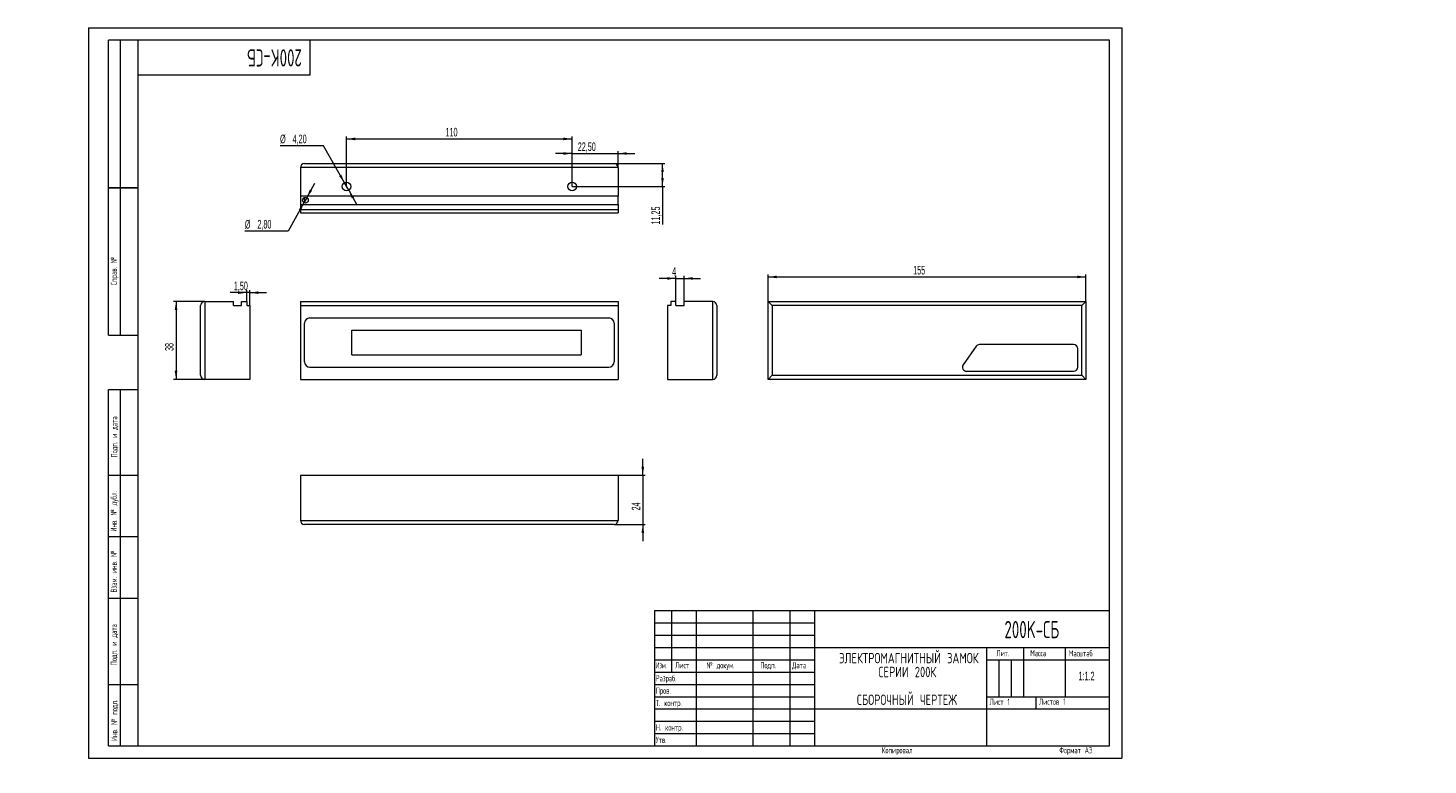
# Model space of a CAD drawing. Header units: millimetres. Extents: x -25 to 544, y -3 to 297.
import ezdxf

# ---------------------------------------------------------------- set-up
doc = ezdxf.new("R2010")
doc.units = ezdxf.units.MM
doc.layers.add('ОСЕВЫЕ', color=7, linetype='Continuous')
doc.styles.add('SLDTEXTSTYLE0', font='TXT', dxfattribs={"width": 0.605})
doc.styles.add('SLDTEXTSTYLE1', font='TXT', dxfattribs={"width": 0.605, "bigfont": 'bigfont'})
doc.styles.add('SLDTEXTSTYLE2', font='TXT', dxfattribs={"width": 0.55152, "bigfont": 'bigfont'})
doc.styles.add('SLDTEXTSTYLE3', font='TXT', dxfattribs={"width": 0.7, "bigfont": 'bigfont'})
doc.dimstyles.new('SLDDIMSTYLE0', dxfattribs={"dimtxt": 3.5, "dimasz": 3.5, "dimexe": 0, "dimexo": 0.0625, "dimgap": 0.875, "dimtad": 2, "dimlfac": 1.2, "dimrnd": 1e-09, "dimzin": 12, "dimdsep": 46, "dimtxsty": 'SLDTEXTSTYLE0', "dimsah": 1, "dimcen": 0.09, "dimadec": 0, "dimazin": 3, "dimtfac": 1, "dimtdec": 3, "dimtofl": 0, "dimtmove": 0, "dimatfit": 3, "dimfxl": 0, "dimfrac": 2, "dimtolj": 1, "dimtzin": 12, "dimarcsym": 0})
doc.dimstyles.new('SLDDIMSTYLE1', dxfattribs={"dimtxt": 3.5, "dimasz": 3.5, "dimexe": 0, "dimexo": 0.0625, "dimgap": 0.875, "dimtad": 0, "dimtih": 1, "dimtoh": 1, "dimlfac": 1.2, "dimrnd": 1e-09, "dimzin": 12, "dimdsep": 46, "dimtxsty": 'SLDTEXTSTYLE0', "dimsah": 1, "dimcen": 0, "dimadec": 0, "dimazin": 3, "dimtfac": 1, "dimtdec": 3, "dimtmove": 0, "dimatfit": 3, "dimfxl": 0, "dimfrac": 2, "dimtolj": 1, "dimtzin": 12, "dimarcsym": 0})
doc.dimstyles.new('SLDDIMSTYLE2', dxfattribs={"dimtxt": 3.5, "dimasz": 3.5, "dimexe": 0, "dimexo": 0.0625, "dimgap": 0.875, "dimtad": 2, "dimlfac": 1.2, "dimrnd": 1e-09, "dimzin": 12, "dimdsep": 46, "dimtxsty": 'SLDTEXTSTYLE0', "dimsah": 1, "dimcen": 0.09, "dimadec": 0, "dimazin": 3, "dimtfac": 1, "dimtdec": 3, "dimtmove": 0, "dimatfit": 0, "dimfxl": 0, "dimfrac": 2, "dimtolj": 1, "dimtzin": 12, "dimarcsym": 0})

# ---------------------------------------------------------------- blocks, each defined once
blk = doc.blocks.new('SW_NOTE_0')
at = {"color": 0, "linetype": 'Continuous', "lineweight": 0, "attachment_point": 2, "style": 'SLDTEXTSTYLE3'}
for s, insert, char_height in [('\\M+1845E\\M+1844C\\M+18445\\M+1844B\\M+18453\\M+18451\\M+1844F\\M+1844D\\M+18440\\M+18443\\M+1844E\\M+18449\\M+18453\\M+1844E\\M+1845C\\M+1844A \\M+18448\\M+18440\\M+1844D\\M+1844F\\M+1844B', (29.57, 5.46), 4.23333), ('\\M+18452\\M+18445\\M+18451\\M+18449\\M+18449 200\\M+1844B', (28.96, -0.19), 4.2333), ('\\M+18452\\M+18441\\M+1844F\\M+18451\\M+1844F\\M+18458\\M+1844E\\M+1845C\\M+1844A \\M+18458\\M+18445\\M+18451\\M+18453\\M+18445\\M+18447', (28.83, -11.48), 4.23333)]:
    blk.add_mtext(s, dxfattribs=dict(at, insert=insert, char_height=char_height))
blk = doc.blocks.new('_D')
at = {"color": 7, "linetype": 'Continuous', "lineweight": 0}
for p, q in [((104.84, 232.5), (104.84, 252.87)), ((104.84, 251.87), (196.51, 251.87)), ((196.51, 232.5), (196.51, 252.87))]:
    blk.add_line(p, q, dxfattribs=at)
for points in [[(104.84, 251.87), (108.34, 251.33), (108.34, 252.41)], [(196.51, 251.87), (193.01, 252.41), (193.01, 251.33)]]:
    blk.add_solid(points, dxfattribs=at)
at = {"color": 7, "linetype": 'Continuous', "lineweight": 0, "insert": (145.06, 256.38, -0.45), "char_height": 3.5, "attachment_point": 1, "style": 'SLDTEXTSTYLE0'}
blk.add_mtext('110', dxfattribs=at)
blk = doc.blocks.new('_D_1')
at = {"color": 7, "linetype": 'Continuous', "lineweight": 0}
for p, q in [((88.66, 227.96), (91.91, 233.85)), ((88.66, 227.96), (87.53, 225.92)), ((87.53, 225.92), (81.16, 214.4)), ((81.16, 214.4), (63.5, 214.4))]:
    blk.add_line(p, q, dxfattribs=at)
for points in [[(88.66, 227.96), (90.82, 230.76), (89.88, 231.29)], [(87.53, 225.92), (85.36, 223.12), (86.31, 222.59)]]:
    blk.add_solid(points, dxfattribs=at)
at = {"color": 7, "linetype": 'Continuous', "lineweight": 0, "char_height": 3.5, "attachment_point": 1, "style": 'SLDTEXTSTYLE0'}
for s, insert in [('%%c', (63.5, 218.91, -0.45)), ('2,80', (68.6, 218.92, -0.45))]:
    blk.add_mtext(s, dxfattribs=dict(at, insert=insert))
blk = doc.blocks.new('_D_2')
at = {"color": 7, "linetype": 'Continuous', "lineweight": 0}
for p, q in [((196.51, 245.94), (189.78, 245.94)), ((196.51, 232.5), (196.51, 246.94)), ((196.51, 245.94), (215.26, 245.94)), ((215.26, 240.21), (215.26, 246.94)), ((215.26, 245.94), (221.99, 245.94))]:
    blk.add_line(p, q, dxfattribs=at)
for points in [[(196.51, 245.94), (193.01, 246.48), (193.01, 245.4)], [(215.26, 245.94), (218.76, 245.4), (218.76, 246.48)]]:
    blk.add_solid(points, dxfattribs=at)
at = {"color": 7, "linetype": 'Continuous', "lineweight": 0, "insert": (198.83, 250.45, -0.45), "char_height": 3.5, "attachment_point": 1, "style": 'SLDTEXTSTYLE0'}
blk.add_mtext('22,50', dxfattribs=at)
blk = doc.blocks.new('_D_3')
at = {"color": 7, "linetype": 'Continuous', "lineweight": 0}
for p, q in [((95.48, 249.1), (77.81, 249.1)), ((103.98, 234.02), (95.48, 249.1)), ((105.7, 230.97), (103.98, 234.02)), ((105.7, 230.97), (109.01, 225.11))]:
    blk.add_line(p, q, dxfattribs=at)
for points in [[(103.98, 234.02), (102.73, 237.33), (101.79, 236.8)], [(105.7, 230.97), (106.95, 227.65), (107.89, 228.18)]]:
    blk.add_solid(points, dxfattribs=at)
at = {"color": 7, "linetype": 'Continuous', "lineweight": 0, "char_height": 3.5, "attachment_point": 1, "style": 'SLDTEXTSTYLE0'}
for s, insert in [('%%c', (77.81, 253.61, -0.45)), ('4,20', (82.91, 253.62, -0.45))]:
    blk.add_mtext(s, dxfattribs=dict(at, insert=insert))
blk = doc.blocks.new('_D_4')
at = {"color": 7, "linetype": 'Continuous', "lineweight": 0}
for p, q in [((213.6, 241.87), (234.26, 241.87)), ((233.26, 232.49), (233.26, 241.87)), ((196.52, 232.49), (234.26, 232.49)), ((233.26, 232.49), (233.26, 217.06))]:
    blk.add_line(p, q, dxfattribs=at)
for points in [[(233.26, 241.87), (232.72, 238.37), (233.8, 238.37)], [(233.26, 232.49), (233.8, 235.99), (232.72, 235.99)]]:
    blk.add_solid(points, dxfattribs=at)
at = {"color": 7, "linetype": 'Continuous', "lineweight": 0, "insert": (228.75, 217.06, -0.45), "char_height": 3.5, "attachment_point": 1, "rotation": 90, "style": 'SLDTEXTSTYLE0'}
blk.add_mtext('11,25', dxfattribs=at)
blk = doc.blocks.new('_D_5')
at = {"color": 7, "linetype": 'Continuous', "lineweight": 0}
for p, q in [((225.26, 115.06), (225.26, 121.79)), ((215.27, 115.06), (226.26, 115.06)), ((225.26, 115.06), (225.26, 95.06)), ((213.6, 95.06), (226.26, 95.06)), ((225.26, 95.06), (225.26, 88.32))]:
    blk.add_line(p, q, dxfattribs=at)
for points in [[(225.26, 115.06), (225.8, 118.56), (224.72, 118.56)], [(225.26, 95.06), (224.72, 91.56), (225.8, 91.56)]]:
    blk.add_solid(points, dxfattribs=at)
at = {"color": 7, "linetype": 'Continuous', "lineweight": 0, "insert": (220.75, 100.78, 0.62), "char_height": 3.5, "attachment_point": 1, "rotation": 90, "style": 'SLDTEXTSTYLE0'}
blk.add_mtext('24', dxfattribs=at)
blk = doc.blocks.new('_D_6')
at = {"color": 7, "linetype": 'Continuous', "lineweight": 0}
for p, q in [((238.69, 195.13), (231.96, 195.13)), ((238.69, 185.74), (238.69, 196.13)), ((238.69, 195.13), (242.03, 195.13)), ((242.03, 185.74), (242.03, 196.13)), ((242.03, 195.13), (248.76, 195.13))]:
    blk.add_line(p, q, dxfattribs=at)
for points in [[(238.69, 195.13), (235.19, 195.66), (235.19, 194.59)], [(242.03, 195.13), (245.53, 194.59), (245.53, 195.66)]]:
    blk.add_solid(points, dxfattribs=at)
at = {"color": 7, "linetype": 'Continuous', "lineweight": 0, "insert": (237.17, 199.64, 2.88), "char_height": 3.5, "attachment_point": 1, "style": 'SLDTEXTSTYLE0'}
blk.add_mtext('4', dxfattribs=at)
blk = doc.blocks.new('_D_7')
at = {"color": 7, "linetype": 'Continuous', "lineweight": 0}
for p, q in [((64.27, 189.34), (57.54, 189.34)), ((64.27, 185.74), (64.27, 190.34)), ((65.52, 189.34), (64.27, 189.34)), ((65.52, 184.07), (65.52, 190.34)), ((65.52, 189.34), (72.25, 189.34))]:
    blk.add_line(p, q, dxfattribs=at)
for points in [[(64.27, 189.34), (60.77, 189.88), (60.77, 188.8)], [(65.52, 189.34), (69.02, 188.8), (69.02, 189.88)]]:
    blk.add_solid(points, dxfattribs=at)
at = {"color": 7, "linetype": 'Continuous', "lineweight": 0, "insert": (59.01, 193.85, -2.71), "char_height": 3.5, "attachment_point": 1, "style": 'SLDTEXTSTYLE0'}
blk.add_mtext('1,50', dxfattribs=at)
blk = doc.blocks.new('_D_8')
at = {"color": 7, "linetype": 'Continuous', "lineweight": 0}
for p, q in [((47.18, 185.73), (34.52, 185.73)), ((35.52, 185.73), (35.52, 154.06)), ((47.18, 154.06), (34.52, 154.06))]:
    blk.add_line(p, q, dxfattribs=at)
for points in [[(35.52, 185.73), (34.98, 182.23), (36.06, 182.23)], [(35.52, 154.06), (36.06, 157.56), (34.98, 157.56)]]:
    blk.add_solid(points, dxfattribs=at)
at = {"color": 7, "linetype": 'Continuous', "lineweight": 0, "insert": (31.01, 165.62, -2.71), "char_height": 3.5, "attachment_point": 1, "rotation": 90, "style": 'SLDTEXTSTYLE0'}
blk.add_mtext('38', dxfattribs=at)
blk = doc.blocks.new('_D_9')
at = {"color": 7, "linetype": 'Continuous', "lineweight": 0}
for p, q in [((276.21, 185.74), (276.21, 196.73)), ((276.21, 195.73), (405.38, 195.73)), ((405.38, 185.74), (405.38, 196.73))]:
    blk.add_line(p, q, dxfattribs=at)
for points in [[(276.21, 195.73), (279.71, 195.19), (279.71, 196.27)], [(405.38, 195.73), (401.88, 196.27), (401.88, 195.19)]]:
    blk.add_solid(points, dxfattribs=at)
at = {"color": 7, "linetype": 'Continuous', "lineweight": 0, "insert": (335.18, 200.24, 129.25), "char_height": 3.5, "attachment_point": 1, "style": 'SLDTEXTSTYLE0'}
blk.add_mtext('155', dxfattribs=at)

msp = doc.modelspace()

# ---------------------------------------------------------------- linework, layer by layer
at = {"color": 7, "linetype": 'Continuous', "lineweight": 15}
for p, q in [((8, 172), (8, 292)), ((20, 292), (8, 292)), ((8, 172), (8, 292)), ((13, 172), (13, 292)), ((13, 172), (13, 292)), ((20, 292), (20, 5)), ((415, 292), (20, 292)), ((20, 292), (20, 5)), ((90, 278), (90, 292)), ((415, 5), (415, 292)), ((20, 278), (90, 278)), ((215.2591, 240.2005), (86.0924, 240.2005)), ((86.0924, 240.2005), (86.0924, 228.5339)), ((87.7591, 241.8672), (213.5924, 241.8672)), ((215.2591, 240.2005), (215.2591, 228.5339)), ((8, 232), (20, 232)), ((20, 232), (8, 232)), ((215.2591, 228.5339), (86.0924, 228.5339)), ((86.0924, 228.5339), (86.0924, 225.2005)), ((87.7591, 225.8219), (87.7591, 228.0579)), ((215.2591, 225.2005), (215.2591, 228.5339)), ((86.0924, 225.2005), (215.2591, 225.2005)), ((86.0924, 225.2005), (86.0924, 223.1172)), ((86.0924, 223.1172), (215.2591, 223.1172)), ((86.0924, 223.1172), (86.0924, 221.8672)), ((215.2591, 225.2005), (215.2591, 223.1172)), ((215.2591, 223.1172), (215.2591, 221.8672)), ((86.0924, 221.8672), (215.2591, 221.8672)), ((45.5223, 155.7268), (45.5223, 184.0601)), ((47.1889, 185.7268), (47.1889, 154.0601)), ((47.1889, 185.7268), (58.8556, 185.7268)), ((58.8556, 184.0601), (58.8556, 185.7268)), ((58.8556, 184.0601), (62.1889, 184.0601)), ((62.1889, 184.0601), (62.1889, 185.7268)), ((62.1889, 185.7268), (64.2723, 185.7268)), ((64.2723, 185.7268), (64.2723, 184.0601)), ((64.2723, 184.0601), (65.5223, 184.0601)), ((65.5223, 184.0601), (65.5223, 154.0601)), ((86.0924, 185.7268), (215.2591, 185.7268)), ((86.0924, 185.7268), (86.0924, 184.0601)), ((86.0924, 184.0601), (215.2591, 184.0601)), ((86.0924, 184.0601), (86.0924, 154.0601)), ((215.2591, 185.7268), (215.2591, 184.0601)), ((215.2591, 184.0601), (215.2591, 154.0601)), ((235.3592, 184.0601), (235.3592, 154.0601)), ((236.6092, 184.0601), (235.3592, 184.0601)), ((236.6092, 185.7268), (236.6092, 184.0601)), ((238.6925, 185.7268), (236.6092, 185.7268)), ((238.6925, 184.0601), (238.6925, 185.7268)), ((238.6925, 184.0601), (242.0258, 184.0601)), ((242.0258, 184.0601), (242.0258, 185.7268)), ((253.6925, 185.7268), (242.0258, 185.7268)), ((253.6925, 154.0601), (253.6925, 185.7268)), ((255.3592, 184.0601), (255.3592, 155.7268)), ((276.2124, 185.7268), (405.3791, 185.7268)), ((277.8791, 184.0601), (276.2124, 185.7268)), ((276.2124, 154.0601), (276.2124, 185.7268)), ((403.7124, 184.0601), (277.8791, 184.0601)), ((277.8791, 184.0601), (277.8791, 155.7268)), ((405.3791, 185.7268), (403.7124, 184.0601)), ((403.7124, 155.7268), (403.7124, 184.0601)), ((405.3791, 185.7268), (405.3791, 154.0601)), ((87.7591, 161.1435), (87.7591, 176.9768)), ((89.8424, 179.0601), (211.5091, 179.0601)), ((213.5924, 176.9768), (213.5924, 161.1435)), ((8, 172), (20, 172)), ((106.9258, 164.0601), (106.9258, 174.0601)), ((106.9258, 174.0601), (200.2591, 174.0601)), ((200.2591, 174.0601), (200.2591, 164.0601)), ((360.7151, 167.5122), (355.4955, 160.0122)), ((400.3791, 168.2268), (362.0831, 168.2268)), ((402.0457, 159.0601), (402.0457, 166.5601)), ((106.9258, 164.0601), (200.2591, 164.0601)), ((65.5223, 154.0601), (47.1889, 154.0601)), ((86.0924, 154.0601), (215.2591, 154.0601)), ((89.8424, 159.0601), (211.5091, 159.0601)), ((235.3592, 154.0601), (253.6925, 154.0601)), ((277.8791, 155.7268), (276.2124, 154.0601)), ((405.3791, 154.0601), (276.2124, 154.0601)), ((277.8791, 155.7268), (403.7124, 155.7268)), ((356.8635, 157.3935), (400.3791, 157.3935)), ((405.3791, 154.0601), (403.7124, 155.7268)), ((8, 5), (8, 150)), ((8, 150), (20, 150)), ((13, 5), (13, 150)), ((20, 115), (8, 115)), ((86.0924, 115.0551), (215.2591, 115.0551)), ((86.0924, 115.0551), (86.0924, 96.7218)), ((215.2591, 115.0551), (215.2591, 96.7218)), ((86.0924, 96.7218), (215.2591, 96.7218)), ((213.5924, 95.0551), (87.7591, 95.0551)), ((20, 90), (8, 90)), ((20, 65), (8, 65)), ((230, 60), (415, 60)), ((230, 60), (230, 5)), ((237, 35), (237, 60)), ((247, 60), (247, 5)), ((270, 60), (270, 5)), ((285, 60), (285, 5)), ((295, 60), (295, 5)), ((230, 40), (295, 40)), ((295, 45), (415, 45)), ((365, 45), (365, 5)), ((365, 40), (415, 40)), ((380, 45), (380, 25)), ((397, 45), (397, 25)), ((230, 35), (295, 35)), ((8, 30), (20, 30)), ((365, 25), (415, 25)), ((385, 25), (385, 20)), ((295, 20), (415, 20)), ((8, 5), (20, 5)), ((20, 5), (415, 5))]:
    msp.add_line(p, q, dxfattribs=at)
at = {"color": 7, "linetype": 'Continuous', "lineweight": 0}
for p, q in [((230, 55), (295, 55)), ((230, 50), (295, 50)), ((230, 45), (295, 45)), ((370, 40), (370, 25)), ((375, 40), (375, 25)), ((230, 30), (295, 30)), ((230, 25), (295, 25)), ((230, 20), (295, 20)), ((230, 15), (295, 15)), ((230, 10), (295, 10))]:
    msp.add_line(p, q, dxfattribs=at)
at = {"color": 7, "linetype": 'Continuous', "lineweight": 15}
for centre, radius in [((104.8424, 232.4922), 1.75), ((196.5091, 232.4922), 1.75), ((88.0924, 226.9399), 1.1667)]:
    msp.add_circle(centre, radius, dxfattribs=at)
for centre, radius, start, end in [((87.7591, 240.2005), 1.6667, 90, 180), ((213.5924, 240.2005), 1.6667, 0, 90), ((47.1889, 184.0601), 1.6667, 90, 180), ((253.6925, 184.0601), 1.6667, 0, 90), ((89.8424, 176.9768), 2.0833, 90, 180), ((211.5091, 176.9768), 2.0833, 0, 90), ((362.0831, 166.5601), 1.6667, 90, 145.164358), ((400.3791, 166.5601), 1.6667, 0, 90), ((89.8424, 161.1435), 2.0833, 180, 270), ((211.5091, 161.1435), 2.0833, 270, 0), ((356.8635, 159.0601), 1.6667, 145.164358, 270), ((47.1889, 155.7268), 1.6667, 180, 270), ((253.6925, 155.7268), 1.6667, 270, 0), ((400.3791, 159.0601), 1.6667, 270, 0), ((87.7591, 96.7218), 1.6667, 180, 270), ((213.5924, 96.7218), 1.6667, 270, 0)]:
    msp.add_arc(centre, radius, start, end, dxfattribs=at)
at = {"layer": 'ОСЕВЫЕ', "lineweight": 0}
for p, q in [((0, 297), (420, 297)), ((0, 297), (0, 0)), ((420, 297), (420, 0)), ((0, 0), (420, 0))]:
    msp.add_line(p, q, dxfattribs=at)

# ---------------------------------------------------------------- block references
at = {"color": 7, "linetype": 'Continuous', "lineweight": 0}
msp.add_blockref('SW_NOTE_0', (303.8275, 37.3529), dxfattribs=at)

# ---------------------------------------------------------------- texts
at = {"color": 7, "linetype": 'Continuous', "lineweight": 0, "attachment_point": 1, "style": 'SLDTEXTSTYLE1'}
for s, insert, char_height, rotation in [('200K-\\M+18452\\M+18441', (86.6996, 281.3412), 7, 180), ('\\M+18452\\M+18481\\M+18482\\M+18470\\M+18472. \\M+18782', (9.0011, 192.4526), 2.5, 90), ('\\M+18450\\M+18480\\M+18474\\M+18481. \\M+18479 \\M+18474\\M+18470\\M+18484\\M+18470', (9.1431, 122.3039), 2.5, 90), ('\\M+18449\\M+1847E\\M+18472. \\M+18782 \\M+18474\\M+18485\\M+18471\\M+1847C.', (8.9499, 92.12), 2.5, 90), ('\\M+18442\\M+18478\\M+18470\\M+1847D. \\M+18479\\M+1847E\\M+18472. \\M+18782', (8.9744, 67.3996), 2.5, 90), ('\\M+18450\\M+18480\\M+18474\\M+18481. \\M+18479 \\M+18474\\M+18470\\M+18484\\M+18470', (8.985, 37.7901), 2.5, 90), ('\\M+18449\\M+1847E\\M+18472. \\M+18782 \\M+18481\\M+18480\\M+18474\\M+1847C.', (9.1547, 6.9636), 2.5, 90)]:
    msp.add_mtext(s, dxfattribs=dict(at, insert=insert, char_height=char_height, rotation=rotation))
at = {"color": 7, "linetype": 'Continuous', "lineweight": 0}
for s, insert, char_height, attachment_point, style in [('200K-\\M+18452\\M+18441', (372.2636, 55.7919), 7, 1, 'SLDTEXTSTYLE1'), ('\\M+1844C\\M+18479\\M+18484.', (369.0114, 43.9608), 2.5, 1, 'SLDTEXTSTYLE1'), ('\\M+1844D\\M+18470\\M+18483\\M+18483\\M+18470', (382.7638, 43.9608), 2.5, 1, 'SLDTEXTSTYLE1'), ('\\M+1844D\\M+18470\\M+18483\\M+1848A\\M+18484\\M+18470\\M+18471', (398.4256, 43.8629), 2.5, 1, 'SLDTEXTSTYLE1'), ('\\M+18449\\M+18478\\M+1847D.', (230.5388, 39.0023), 2.5, 1, 'SLDTEXTSTYLE2'), ('\\M+1844C\\M+18479\\M+18483\\M+18484', (238.3874, 39.0559), 2.5, 1, 'SLDTEXTSTYLE1'), ('\\M+18782 \\M+18474\\M+18480\\M+1847B\\M+18485\\M+1847D.', (251.1218, 39.0314), 2.5, 1, 'SLDTEXTSTYLE1'), ('\\M+18450\\M+18480\\M+18474\\M+18481.', (273.0399, 39.0278), 2.5, 1, 'SLDTEXTSTYLE1'), ('\\M+18444\\M+18470\\M+18484\\M+18470', (285.9729, 39.0335), 2.5, 1, 'SLDTEXTSTYLE1'), ('1:1.2', (405.6519, 35.152), 3.5, 2, 'SLDTEXTSTYLE0'), ('\\M+18451\\M+18470\\M+18478\\M+18482\\M+18470\\M+18471.', (230.5158, 33.729), 2.5, 1, 'SLDTEXTSTYLE1'), ('\\M+18450\\M+18482\\M+18480\\M+18472.', (230.5567, 28.7027), 2.5, 1, 'SLDTEXTSTYLE1'), ('\\M+18453. \\M+1847B\\M+18480\\M+1847E\\M+18484\\M+18482.', (230.5022, 23.7014), 2.5, 1, 'SLDTEXTSTYLE1'), ('\\M+1844C\\M+18479\\M+18483\\M+18484 1', (366.2372, 24.1587), 2.5, 1, 'SLDTEXTSTYLE1'), ('\\M+1844C\\M+18479\\M+18483\\M+18484\\M+18480\\M+18472 1', (386.2978, 24.2045), 2.5, 1, 'SLDTEXTSTYLE1'), ('\\M+1844E. \\M+1847B\\M+18480\\M+1847E\\M+18484\\M+18482.', (230.5644, 13.7182), 2.5, 1, 'SLDTEXTSTYLE1'), ('\\M+18454\\M+18484\\M+18472.', (230.5506, 8.7001), 2.5, 1, 'SLDTEXTSTYLE1'), ('\\M+1844B\\M+18480\\M+18481\\M+18479\\M+18482\\M+18480\\M+18472\\M+18470\\M+1847C', (322.46, 4.4683), 2.5, 1, 'SLDTEXTSTYLE1'), ('\\M+18455\\M+18480\\M+18482\\M+1847D\\M+18470\\M+18484 \\M+184403', (394.6346, 4.4833), 2.5, 1, 'SLDTEXTSTYLE1')]:
    msp.add_mtext(s, dxfattribs=dict(at, insert=insert, char_height=char_height, attachment_point=attachment_point, style=style))

# ---------------------------------------------------------------- dimensions: what is measured, and where the dimension line sits
for base, p1, p2, dimstyle, picture, middle in [((196.5091, 251.8672), (104.8424, 232.4922), (196.5091, 232.4922), 'SLDDIMSTYLE0', '_D', (150.6758, 251.8672)), ((215.2591, 245.943), (196.5091, 232.4922), (215.2591, 240.2005), 'SLDDIMSTYLE2', '_D_2', (206.4548, 245.943)), ((242.0258, 195.1262), (238.6925, 185.7268), (242.0258, 185.7268), 'SLDDIMSTYLE2', '_D_6', (240.1077, 195.1262)), ((405.3791, 195.7268), (276.2124, 185.7268), (405.3791, 185.7268), 'SLDDIMSTYLE0', '_D_9', (340.7957, 195.7268)), ((64.2723, 189.3367), (65.5223, 184.0601), (64.2723, 185.7268), 'SLDDIMSTYLE2', '_D_7', (65.2938, 189.3367))]:
    dim = msp.add_linear_dim(base=base, p1=p1, p2=p2, dimstyle=dimstyle, dxfattribs=at)
    dim.commit()
    dim.dimension.update_dxf_attribs({"geometry": picture, "text_midpoint": middle, "dimtype": 160})
for p1, p2, picture, middle in [((103.9827, 234.0165), (105.7022, 230.968), '_D_3', (86.6423, 251.8672)), ((87.5284, 225.9186), (88.6565, 227.9611), '_D_1', (72.3295, 217.1675))]:
    dim = msp.add_diameter_dim_2p(p1=p1, p2=p2, dimstyle='SLDDIMSTYLE1', dxfattribs=at)
    dim.commit()
    dim.dimension.update_dxf_attribs({"geometry": picture, "text_midpoint": middle, "dimtype": 163})
for base, p1, p2, dimstyle, picture, middle in [((233.2591, 241.8672), (196.5091, 232.4922), (213.5924, 241.8672), 'SLDDIMSTYLE0', '_D_4', (233.2591, 224.6846)), ((35.5223, 154.0601), (47.1889, 185.7268), (47.1889, 154.0601), 'SLDDIMSTYLE0', '_D_8', (35.5223, 169.8935)), ((225.2591, 95.0551), (215.2591, 115.0551), (213.5924, 95.0551), 'SLDDIMSTYLE2', '_D_5', (225.2591, 105.0551))]:
    dim = msp.add_linear_dim(base=base, p1=p1, p2=p2, angle=90, dimstyle=dimstyle, dxfattribs=at)
    dim.commit()
    dim.dimension.update_dxf_attribs({"geometry": picture, "text_midpoint": middle, "dimtype": 160})

doc.saveas('drawing.dxf')
